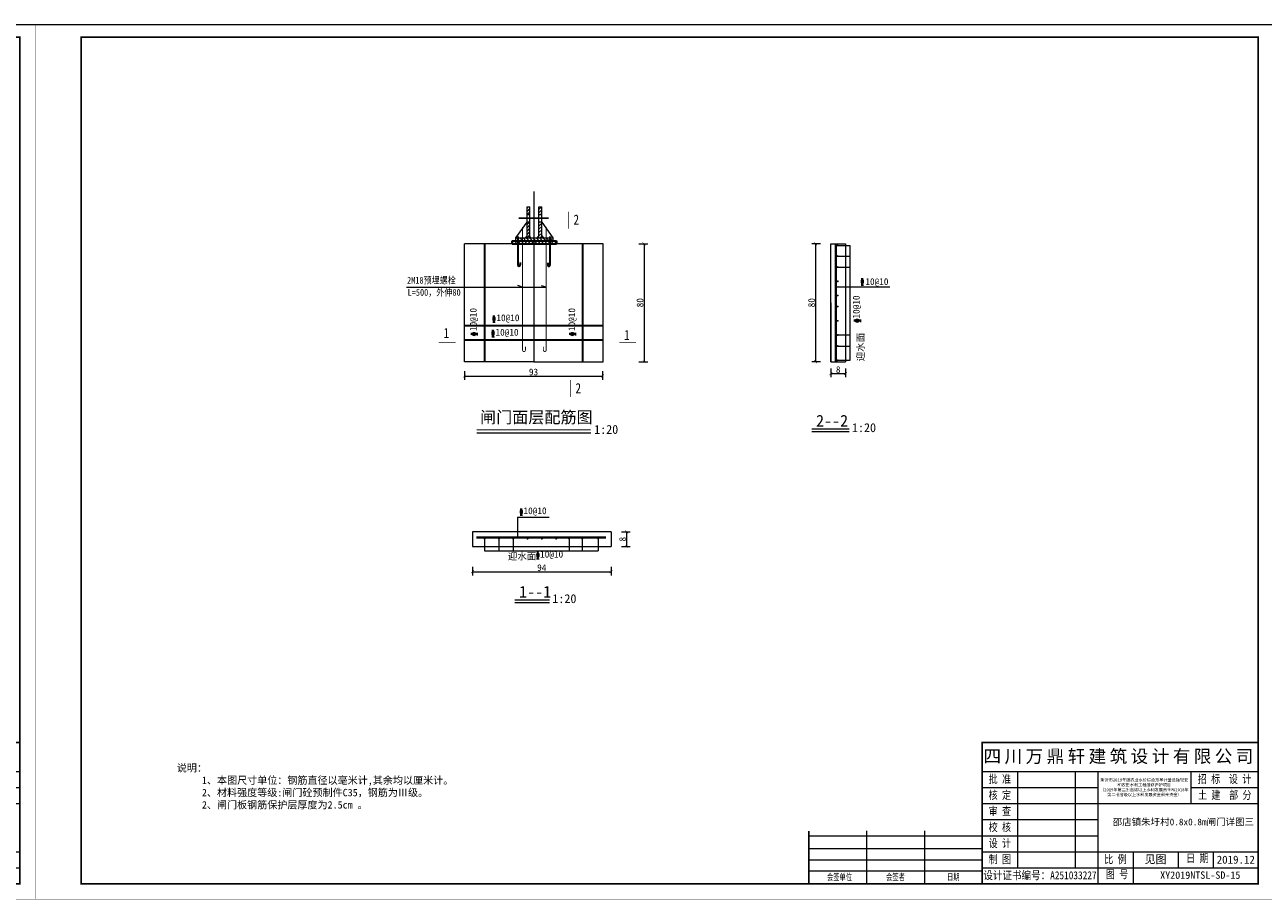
# Model space of a CAD drawing. Extents: x 36231 to 595326, y 3059 to 3871788.
# Tile 82 of 143: x 585419 to 585839, y 3865728 to 3866025. Entities that reach past the tile are written whole.
import ezdxf
from ezdxf.lldxf.tags import DXFTag

# ---------------------------------------------------------------- set-up
doc = ezdxf.new("R2010")
doc.units = 0
doc.header["$PDMODE"] = 32
doc.header["$PDSIZE"] = 0.2
doc.linetypes.add('CENTER', pattern=[50.8, 31.75, -6.35, 6.35, -6.35])
doc.layers.get('0').update_dxf_attribs({"linetype": 'CONTINUOUS'})
doc.layers.get('Defpoints').update_dxf_attribs({"linetype": 'CONTINUOUS'})
for name, color, linetype, lineweight in [('0.09标注线', 3, 'CONTINUOUS', 9), ('0.13文字', 3, 'CONTINUOUS', 13), ('图框１', 5, 'CONTINUOUS', 60), ('文字', 7, 'CONTINUOUS', 15), ('文字层', 7, 'CONTINUOUS', 15), ('标注线', 7, 'CONTINUOUS', 18), ('粗实线', 1, 'CONTINUOUS', 40), ('细实线', 3, 'CONTINUOUS', 20), ('细线', 7, 'CONTINUOUS', 15), ('轮廓西线', 1, 'CONTINUOUS', 15)]:
    doc.layers.add(name, color=color, linetype=linetype, lineweight=lineweight)
doc.layers.add('点划线', color=3, linetype='CENTER')
doc.layers.add('钢筋', color=1, linetype='CONTINUOUS')
doc.styles.add('-仿宋_GB2312', font='仿宋_GB2312_0.ttf')
doc.styles.add('CHX-1', font='tssdeng.shx', dxfattribs={"width": 0.7, "height": 300, "bigfont": 'atssdchn.shx'})
doc.styles.add('LYJFS', font='times.ttf', dxfattribs={"width": 0.7})
tags = doc.linetypes.add('DASHDOT2', pattern=[0.5, 0.25, -0.125, 0, -0.125]).pattern_tags.tags
tags[10:11] = [DXFTag(74, 4), DXFTag(75, 0), DXFTag(340, '0'), DXFTag(46, 1.0), DXFTag(50, 0.0), DXFTag(44, 0.0), DXFTag(45, 0.0)]
tags[8:9] = [DXFTag(74, 4), DXFTag(75, 0), DXFTag(340, '0'), DXFTag(46, 1.0), DXFTag(50, 0.0), DXFTag(44, 0.0), DXFTag(45, 0.0)]
tags[6:7] = [DXFTag(74, 4), DXFTag(75, 0), DXFTag(340, '0'), DXFTag(46, 1.0), DXFTag(50, 0.0), DXFTag(44, 0.0), DXFTag(45, 0.0)]
tags[4:5] = [DXFTag(74, 4), DXFTag(75, 0), DXFTag(340, '0'), DXFTag(46, 1.0), DXFTag(50, 0.0), DXFTag(44, 0.0), DXFTag(45, 0.0)]
doc.dimstyles.new('zzzz STANDARD', dxfattribs={"dimtxt": 2.3, "dimasz": 1, "dimexe": 1.25, "dimexo": 1.5, "dimgap": 0.2, "dimtad": 1, "dimdec": 0, "dimlfac": 10, "dimzin": 0, "dimdsep": 46, "dimtxsty": '-仿宋_GB2312', "dimblk": 'ARCHTICK', "dimcen": 0.09, "dimadec": 0, "dimazin": 0, "dimtfac": 1, "dimtdec": 0, "dimtix": 1, "dimtmove": 2, "dimatfit": 3, "dimfxl": 1.7, "dimfxlon": 1, "dimtolj": 1, "dimtzin": 0, "dimlwd": 9, "dimlwe": 9, "dimarcsym": 0})

# ---------------------------------------------------------------- blocks, each defined once
blk = doc.blocks.new('eesz')
at = {"layer": '图框１', "color": 7, "const_width": 0.467}
blk.add_lwpolyline([(25244.5, -497.6), (25244.5, -1980.6), (27344.5, -1980.6), (27344.5, -497.6)], close=True, dxfattribs=at)
blk.add_lwpolyline([(25244.5, -497.6), (25244.5, -1980.6), (27344.5, -1980.6), (27344.5, -497.6)], close=True, dxfattribs=at)
at = {"layer": '图框１', "color": 5, "const_width": 0.467}
blk.add_lwpolyline([(25244.5, -497.6), (25244.5, -1980.6), (27344.5, -1980.6), (27344.5, -497.6)], close=True, dxfattribs=at)
at = {"layer": '图框１', "color": 7}
blk.add_lwpolyline([(25322.3, -518.3, 3.11, 3.11, 0), (27318.5, -518.3, 2.59, 2.59, 0), (27318.5, -1954.6, 2.59, 2.59, 0), (25322.3, -1954.6, 2.59, 2.59, 0)], format="xyseb", close=True, dxfattribs=at)
blk.add_lwpolyline([(25322.3, -518.3, 3.11, 3.11, 0), (27318.5, -518.3, 2.59, 2.59, 0), (27318.5, -1954.6, 2.59, 2.59, 0), (25322.3, -1954.6, 2.59, 2.59, 0)], format="xyseb", close=True, dxfattribs=at)
at = {"layer": '图框１', "color": 5}
blk.add_lwpolyline([(25322.3, -518.3, 3.11, 3.11, 0), (27318.5, -518.3, 2.59, 2.59, 0), (27318.5, -1954.6, 2.59, 2.59, 0), (25322.3, -1954.6, 2.59, 2.59, 0)], format="xyseb", close=True, dxfattribs=at)
at = {"layer": '细线', "color": 7}
for p, q in [((26850.3, -1715.1), (27318.5, -1715.1)), ((26850.3, -1764.1), (27318.5, -1764.1)), ((26910.2, -1764.1), (26910.2, -1927.4)), ((27008.2, -1764.1), (27008.2, -1927.4)), ((27046.3, -1764.1), (27046.3, -1954.6)), ((27204.2, -1764.1), (27204.2, -1818.5)), ((26850.3, -1791.3), (27046.3, -1791.3)), ((27204.2, -1791.3), (27318.5, -1791.3)), ((26850.3, -1818.5), (27318.5, -1818.5)), ((26850.3, -1845.7), (27046.3, -1845.7)), ((26654.3, -1864.8), (26654.3, -1954.6)), ((26752.3, -1864.8), (26752.3, -1954.6)), ((26556.3, -1873), (26850.3, -1873)), ((26850.3, -1873), (27046.3, -1873)), ((26556.3, -1894.7), (26850.3, -1894.7)), ((26850.3, -1900.2), (27318.5, -1900.2)), ((27106.2, -1900.2), (27106.2, -1954.6)), ((27182.4, -1900.2), (27182.4, -1927.4)), ((27242.3, -1900.2), (27242.3, -1927.4)), ((26556.3, -1913.8), (26850.3, -1913.8)), ((26850.3, -1927.4), (27318.5, -1927.4)), ((26556.3, -1932.9), (26850.3, -1932.9))]:
    blk.add_line(p, q, dxfattribs=at)
at = {"layer": '细线', "color": 7, "const_width": 2.72}
for points in [[(27318.5, -1715.1), (26850.3, -1715.1), (26850.3, -1954.6)], [(26556.3, -1864.8), (26556.3, -1954.6)]]:
    blk.add_lwpolyline(points, dxfattribs=at)
at = {"layer": '文字', "color": 7, "line_spacing_factor": 0.5, "style": '-仿宋_GB2312'}
for s, insert, char_height, width, attachment_point in [('{\\fSimSun|b0|i0|c134|p2;\\T1.2;\\C256;四川万鼎轩建筑设计有限公司}', (27084.4, -1739.6), 21.778, 468.222, 5), ('{\\W0.8;批 准}', (26880.3, -1777.7), 13.611, 59.889, 5), ('{\\W0.8;招 标  设 计}', (27261.3, -1777.7), 13.611, 114.153, 5), ('{\\W0.8;核 定}', (26880.3, -1804.9), 13.611, 59.889, 5), ('{\\W0.8;土 建  部 分}', (27261.7, -1804.9), 13.611, 114.902, 5), ('{\\W0.8;审 查}', (26880.3, -1832.1), 13.611, 59.889, 5), ('{\\W0.8;校 核}', (26880.3, -1859.4), 13.611, 59.889, 5), ('{\\W0.8;设 计}', (26880.3, -1886.6), 13.611, 59.889, 5), ('{\\W0.8;制 图}', (26880.3, -1913.8), 13.611, 59.889, 5), ('{\\W0.8;比 例}', (27076.3, -1913.8), 13.611, 59.889, 5), ('见图', (27144.3, -1913.8), 13.61, 76.222, 5), ('{\\W0.8;日 期}', (27196.2, -1904.4), 13.611, 54.508, 1), ('2019.12', (27280.4, -1913.8), 13.61, 76.222, 5), ('{\\W0.85;设计证书编号：A251033227}', (26948.3, -1941), 13.611, 196, 5), ('{\\W0.8;图 号}', (27060.1, -1931.7), 13.611, 54.508, 1), ('{\\W0.7; 会签单位}', (26605.3, -1943.7), 10.889, 98, 5), ('{\\W0.7;会签者}', (26703.3, -1943.7), 10.889, 98, 5), ('{\\W0.7;日期}', (26801.3, -1943.7), 10.89, 98, 5)]:
    blk.add_mtext(s, dxfattribs=dict(at, insert=insert, char_height=char_height, width=width, attachment_point=attachment_point))
at = {"layer": '文字', "color": 7, "insert": (27125.3, -1791.3), "char_height": 5, "width": 157.889, "attachment_point": 5, "style": '-仿宋_GB2312'}
blk.add_mtext('新沂市2019年度农业水价综合改革计量设施配套\\P和农田水利工程维修养护项目\\P（2019年第二批省级以上水利发展资金和2018年\\P第二批省级以上水利发展资金剩余资金）', dxfattribs=at)
blk = doc.blocks.new('_ARCHTICK')
at = {"color": 0, "linetype": 'ByBlock', "const_width": 0.15}
blk.add_lwpolyline([(-0.5, -0.5), (0.5, 0.5)], dxfattribs=at)
blk = doc.blocks.new('*D2279')
at = {"layer": 'Defpoints', "color": 0, "lineweight": 13}
for p in [(585611.35, 3865852.88), (585611.35, 3865847.88), (585623.18, 3865847.88)]:
    blk.add_point(p, dxfattribs=at)
at = {"layer": '细实线', "color": 0, "lineweight": 9}
for p, q in [((585621.48, 3865852.88), (585624.43, 3865852.88)), ((585623.18, 3865852.88), (585623.18, 3865847.88)), ((585621.48, 3865847.88), (585624.43, 3865847.88))]:
    blk.add_line(p, q, dxfattribs=at)
for p, rotation in [((585623.18, 3865852.88), 90), ((585623.18, 3865847.88), 270)]:
    blk.add_blockref('_ARCHTICK', p, dxfattribs=dict(at, rotation=rotation))
at = {"layer": '细实线', "color": 0, "lineweight": 9, "insert": (585621.83, 3865850.38), "char_height": 2.3, "attachment_point": 5, "rotation": 90, "style": '-仿宋_GB2312'}
blk.add_mtext('\\A1;8', dxfattribs=at)
blk = doc.blocks.new('*D2280')
at = {"layer": 'Defpoints', "color": 0, "lineweight": 13}
for p in [(585692.44, 3865950.62), (585687.28, 3865910.62), (585692.44, 3865910.62)]:
    blk.add_point(p, dxfattribs=at)
at = {"layer": '细实线', "color": 0, "lineweight": 9}
for p, q in [((585688.98, 3865950.62), (585686.03, 3865950.62)), ((585687.28, 3865950.62), (585687.28, 3865910.62)), ((585688.98, 3865910.62), (585686.03, 3865910.62))]:
    blk.add_line(p, q, dxfattribs=at)
for p, rotation in [((585687.28, 3865950.62), 90), ((585687.28, 3865910.62), 270)]:
    blk.add_blockref('_ARCHTICK', p, dxfattribs=dict(at, rotation=rotation))
at = {"layer": '细实线', "color": 0, "lineweight": 9, "insert": (585685.93, 3865930.62), "char_height": 2.3, "attachment_point": 5, "rotation": 90, "style": '-仿宋_GB2312'}
blk.add_mtext('\\A1;80', dxfattribs=at)
blk = doc.blocks.new('*D2282')
at = {"layer": 'Defpoints', "color": 0, "lineweight": 13}
for p in [(585614.98, 3865950.62), (585614.98, 3865910.62), (585629.08, 3865910.62)]:
    blk.add_point(p, dxfattribs=at)
at = {"layer": '细实线', "color": 0, "lineweight": 9}
for p, q in [((585627.38, 3865950.62), (585630.33, 3865950.62)), ((585629.08, 3865950.62), (585629.08, 3865910.62)), ((585627.38, 3865910.62), (585630.33, 3865910.62))]:
    blk.add_line(p, q, dxfattribs=at)
for p, rotation in [((585629.08, 3865950.62), 90), ((585629.08, 3865910.62), 270)]:
    blk.add_blockref('_ARCHTICK', p, dxfattribs=dict(at, rotation=rotation))
at = {"layer": '细实线', "color": 0, "lineweight": 9, "insert": (585627.73, 3865930.62), "char_height": 2.3, "attachment_point": 5, "rotation": 90, "style": '-仿宋_GB2312'}
blk.add_mtext('\\A1;80', dxfattribs=at)

msp = doc.modelspace()

# ---------------------------------------------------------------- hatches: boundary and pattern name
at = {"layer": '标注线'}
h = msp.add_hatch(dxfattribs=at)
h.set_pattern_fill('ANSI31', scale=0.25, style=0)
h.set_pattern_definition([(45, (584792.7514, 3865308.6562), (-0.561266, 0.561266), [])])
h.paths.add_polyline_path([(585590.4, 3865963.12), (585589.4, 3865963.12), (585589.4, 3865960.6), (585590.4, 3865960.6)])
h.paths.add_polyline_path([(585589.4, 3865952.62), (585590.4, 3865952.62), (585590.4, 3865958.1), (585589.4, 3865958.1)])
h.paths.add_polyline_path([(585594.4, 3865963.12), (585593.4, 3865963.12), (585593.4, 3865960.6), (585594.4, 3865960.6)])
h.paths.add_polyline_path([(585594.4, 3865958.1), (585593.4, 3865958.1), (585593.4, 3865952.62), (585594.4, 3865952.62)])
h = msp.add_hatch(dxfattribs=at)
h.set_pattern_fill('ANSI31', scale=0.25, angle=90, style=0)
h.set_pattern_definition([(135, (584472.3777, 3865321.6233), (-0.561266, -0.561266), [])])
h.paths.add_polyline_path([(585585.65, 3865952.62), (585585.65, 3865951.62), (585598.15, 3865951.62), (585598.15, 3865952.62)])
h = msp.add_hatch(dxfattribs=at)
h.set_pattern_fill('ANSI31', scale=0.25, style=0)
h.set_pattern_definition([(45, (584472.3777, 3865321.6233), (-0.561266, 0.561266), [])])
h.paths.add_polyline_path([(585599.4, 3865951.62), (585584.4, 3865951.62), (585584.4, 3865950.62), (585599.4, 3865950.62)])
at = {"layer": '轮廓西线', "lineweight": 15}
for points in [[(585589.4, 3865953.33), (585589.4, 3865952.62), (585588.78, 3865952.62)], [(585590.4, 3865953.33), (585590.4, 3865952.62), (585591.01, 3865952.62)], [(585593.4, 3865953.33), (585593.4, 3865952.62), (585592.78, 3865952.62)], [(585594.4, 3865953.33), (585594.4, 3865952.62), (585595.01, 3865952.62)]]:
    msp.add_hatch(color=4, dxfattribs=at).paths.add_polyline_path(points)

# ---------------------------------------------------------------- linework, layer by layer
at = {"color": 7, "lineweight": 15}
msp.add_line((585692.44, 3865930.62), (585692.44, 3865910.62), dxfattribs=at)
at = {"layer": '0.09标注线', "lineweight": 13}
for p, q in [((585694.95, 3865919.67), (585699, 3865919.67)), ((585694.79, 3865915.92), (585699, 3865915.92)), ((585694.95, 3865911.1), (585699, 3865911.1)), ((585579.87, 3865850.4), (585579.87, 3865846.47)), ((585584.74, 3865850.4), (585584.74, 3865846.47)), ((585603.65, 3865850.4), (585603.65, 3865846.47)), ((585608.14, 3865850.4), (585608.14, 3865846.47))]:
    msp.add_line(p, q, dxfattribs=at)
at = {"layer": '0.13文字', "lineweight": 13}
msp.add_line((590756.67, 3866024.88), (583664.28, 3866024.88), dxfattribs=at)
at = {"layer": '标注线', "color": 7}
for p, q in [((585572.37, 3865886.43), (585611.02, 3865886.43)), ((585685.96, 3865886.96), (585698.67, 3865886.96)), ((585585.25, 3865828.95), (585597.06, 3865828.95))]:
    msp.add_line(p, q, dxfattribs=at)
for points, const_width in [([(585603.55, 3865955.8), (585603.55, 3865961.54)], 0.28), ([(585565.22, 3865917.07), (585559.48, 3865917.07)], 0.28), ([(585626.41, 3865917.07), (585620.66, 3865917.07)], 0.28), ([(585604.23, 3865898.63), (585604.23, 3865904.37)], 0.28), ([(585572.37, 3865887.5), (585610.97, 3865887.5)], 0.4), ([(585685.96, 3865887.76), (585698.67, 3865887.76)], 0.4), ([(585585.25, 3865829.75), (585597.06, 3865829.75)], 0.4)]:
    msp.add_lwpolyline(points, dxfattribs=dict(at, const_width=const_width))
at = {"layer": '点划线', "color": 7, "ltscale": 0.2}
for p, q in [((585586.6, 3865959.35), (585596.24, 3865959.35)), ((585587.85, 3865959.35), (585597.49, 3865959.35))]:
    msp.add_line(p, q, dxfattribs=at)
at = {"layer": '细实线', "color": 1, "linetype": 'DASHDOT2', "ltscale": 9}
msp.add_line((585591.74, 3865968.36), (585591.74, 3865910.62), dxfattribs=at)
at = {"layer": '细实线', "color": 3, "lineweight": 9}
for p, q in [((585694.79, 3865950.02), (585699, 3865950.02)), ((585699, 3865911.1), (585699, 3865950.02)), ((585694.79, 3865946.44), (585699, 3865946.44)), ((585694.79, 3865942.7), (585699, 3865942.7)), ((585548.51, 3865935.9), (585595.9, 3865935.9)), ((585587.9, 3865935.9), (585586.33, 3865936.47)), ((585595.9, 3865935.9), (585594.35, 3865936.35)), ((585694.27, 3865936.01), (585712.45, 3865936.01)), ((585586.13, 3865857.86), (585586.13, 3865851.02)), ((585586.13, 3865857.85), (585596.88, 3865857.85)), ((585575.01, 3865850.56), (585575.01, 3865846.47)), ((585613.52, 3865850.4), (585613.52, 3865846.47)), ((585575.01, 3865846.47), (585613.52, 3865846.47))]:
    msp.add_line(p, q, dxfattribs=at)
at = {"layer": '轮廓西线', "color": 4, "lineweight": 15}
for p, q in [((585589.4, 3865952.62), (585589.4, 3865963.12)), ((585589.4, 3865963.12), (585590.4, 3865963.12)), ((585590.4, 3865952.62), (585590.4, 3865963.12)), ((585593.4, 3865952.62), (585593.4, 3865963.12)), ((585593.4, 3865963.12), (585594.4, 3865963.12)), ((585594.4, 3865952.62), (585594.4, 3865963.12)), ((585585.65, 3865952.62), (585589.4, 3865958)), ((585589.4, 3865960.6), (585590.4, 3865960.6)), ((585589.4, 3865958.1), (585590.4, 3865958.1)), ((585593.4, 3865960.6), (585594.4, 3865960.6)), ((585593.4, 3865958.1), (585594.4, 3865958.1)), ((585594.4, 3865958), (585598.15, 3865952.62)), ((585585.65, 3865952.62), (585598.15, 3865952.62)), ((585585.65, 3865951.62), (585585.65, 3865952.62)), ((585589.4, 3865953.33), (585588.78, 3865952.62)), ((585593.4, 3865953.33), (585592.78, 3865952.62)), ((585594.4, 3865953.33), (585595.01, 3865952.62)), ((585598.15, 3865952.62), (585598.15, 3865951.62)), ((585615.24, 3865950.62), (585568.24, 3865950.62)), ((585568.24, 3865910.62), (585568.24, 3865950.62)), ((585615.24, 3865910.62), (585615.24, 3865950.62)), ((585692.44, 3865910.62), (585692.44, 3865950.62)), ((585692.44, 3865950.62), (585697.44, 3865950.62)), ((585697.44, 3865950.62), (585697.44, 3865910.62)), ((585591.74, 3865910.62), (585568.24, 3865910.62)), ((585591.74, 3865910.62), (585615.24, 3865910.62)), ((585692.44, 3865910.62), (585697.44, 3865910.62)), ((585617.9, 3865852.88), (585570.9, 3865852.88)), ((585570.9, 3865852.88), (585570.9, 3865847.88)), ((585617.9, 3865852.88), (585617.9, 3865847.88)), ((585570.9, 3865847.88), (585617.9, 3865847.88))]:
    msp.add_line(p, q, dxfattribs=at)
at = {"layer": '钢筋', "color": 1, "lineweight": 30}
for p, q in [((585586.31, 3865953.12), (585586.31, 3865943.45)), ((585597.16, 3865953.12), (585597.16, 3865943.45)), ((585597.17, 3865953.02), (585597.17, 3865943.34)), ((585574.94, 3865950.62), (585574.94, 3865910.62)), ((585584.4, 3865950.62), (585584.4, 3865951.62)), ((585584.4, 3865951.62), (585599.4, 3865951.62)), ((585584.41, 3865950.63), (585599.41, 3865950.63)), ((585586.31, 3865950.62), (585597.16, 3865950.62)), ((585599.4, 3865951.62), (585599.4, 3865950.62)), ((585608.24, 3865950.62), (585608.24, 3865910.62)), ((585587.06, 3865944.22), (585587.06, 3865943.45)), ((585596.42, 3865944.12), (585596.42, 3865943.34)), ((585568.24, 3865922.94), (585615.24, 3865922.94)), ((585568.24, 3865918.03), (585615.24, 3865918.03))]:
    msp.add_line(p, q, dxfattribs=at)
at = {"layer": '钢筋', "color": 1, "lineweight": 40}
for p, q in [((585694.17, 3865950.62), (585694.17, 3865910.62)), ((585572.3, 3865851.02), (585616.11, 3865851.02))]:
    msp.add_line(p, q, dxfattribs=at)
at = {"layer": '钢筋', "color": 1, "lineweight": 30, "const_width": 0.3}
for points in [[(585587.9, 3865944.62), (585587.9, 3865956.35)], [(585595.9, 3865956.35), (585595.9, 3865944.62)], [(585587.9, 3865954.62), (585587.9, 3865914.55)], [(585595.9, 3865954.62), (585595.9, 3865914.55)], [(585588.85, 3865915.71), (585588.85, 3865914.55)], [(585594.95, 3865915.71), (585594.95, 3865914.55)]]:
    msp.add_lwpolyline(points, dxfattribs=at)
at = {"layer": '钢筋', "color": 1, "lineweight": 30, "const_width": 0.325}
for points in [[(585694.63, 3865950.02, 1), (585694.95, 3865950.02, 1)], [(585694.63, 3865946.44, 1), (585694.95, 3865946.44, 1)], [(585694.63, 3865942.7, 1), (585694.95, 3865942.7, 1)], [(585694.63, 3865937.88, 1), (585694.95, 3865937.88, 1)], [(585694.63, 3865933.06, 1), (585694.95, 3865933.06, 1)], [(585694.63, 3865929.31, 1), (585694.95, 3865929.31, 1)], [(585694.63, 3865924.49, 1), (585694.95, 3865924.49, 1)], [(585694.63, 3865919.67, 1), (585694.95, 3865919.67, 1)], [(585694.63, 3865915.92, 1), (585694.95, 3865915.92, 1)], [(585694.63, 3865911.1, 1), (585694.95, 3865911.1, 1)], [(585574.84, 3865850.56, 1), (585575.17, 3865850.56, 1)], [(585579.71, 3865850.56, 1), (585580.03, 3865850.56, 1)], [(585584.57, 3865850.56, 1), (585584.9, 3865850.56, 1)], [(585589.44, 3865850.56, 1), (585589.76, 3865850.56, 1)], [(585594.3, 3865850.56, 1), (585594.63, 3865850.56, 1)], [(585599.17, 3865850.56, 1), (585599.49, 3865850.56, 1)], [(585603.49, 3865850.56, 1), (585603.82, 3865850.56, 1)], [(585607.98, 3865850.56, 1), (585608.3, 3865850.56, 1)], [(585613.36, 3865850.56, 1), (585613.68, 3865850.56, 1)]]:
    msp.add_lwpolyline(points, format="xyb", close=True, dxfattribs=at)
at = {"layer": '钢筋', "color": 1, "lineweight": 30, "const_width": 0.3}
for points in [[(585587.9, 3865914.55, 1), (585588.85, 3865914.55)], [(585595.9, 3865914.55, -1), (585594.95, 3865914.55)]]:
    msp.add_lwpolyline(points, format="xyb", dxfattribs=at)
at = {"layer": '钢筋', "color": 1, "lineweight": 30}
for centre in [(585586.69, 3865943.45), (585596.8, 3865943.34)]:
    msp.add_arc(centre, 0.374, 180, 0, dxfattribs=at)

# ---------------------------------------------------------------- block references
at = {"layer": '文字层', "xscale": 0.1999999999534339, "yscale": 0.2000000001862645, "zscale": 0.2}
for p in [(579953.71, 3866124.4), (580373.71, 3866124.4)]:
    msp.add_blockref('eesz', p, dxfattribs=at)

# ---------------------------------------------------------------- texts
at = {"layer": '0.13文字', "color": 0, "linetype": 'Continuous', "lineweight": 13, "insert": (585804.15, 3865737.67), "char_height": 2.5, "width": 66.6611, "attachment_point": 1, "style": 'LYJFS'}
msp.add_mtext('{\\fFangSong_GB2312|b0|i0|c134|p49;\\W1;XY2019NTSL-SD-15}', dxfattribs=at)
at = {"layer": '文字', "color": 7, "insert": (585788.04, 3865755.61), "char_height": 2.3, "width": 72.3832, "attachment_point": 1, "style": '-仿宋_GB2312'}
msp.add_mtext('\\A1;邵店镇朱圩村{\\A0;0.8x0.8m闸门详图三}', dxfattribs=at)
at = {"layer": '粗实线', "insert": (585470.64, 3865774.01), "char_height": 2.5, "width": 112.5675, "attachment_point": 1, "style": '-仿宋_GB2312'}
msp.add_mtext('{\\C0;说明：\\P     1、本图尺寸单位：钢筋直径以毫米计,其余均以厘米计。\\P     2、材料强度等级:闸门砼预制件C35，钢筋为Ⅲ级。\\P     2、闸门板钢筋保护层厚度为2.5cm 。}', dxfattribs=at)
at = {"layer": '细实线', "color": 7, "style": '-仿宋_GB2312', "width": 0.8}
for s, p in [('2', (585605.18, 3865957.09)), ('1', (585561.09, 3865918.61)), ('1', (585622.33, 3865917.92)), ('2', (585605.85, 3865899.91))]:
    msp.add_text(s, height=3.45, dxfattribs=at).set_placement(p)
at = {"layer": '细实线', "color": 3, "lineweight": 9}
for s, style, width, p in [('2M18预埋螺栓', '-仿宋_GB2312', 0.85, (585548.73, 3865937.09)), ('L=500，外伸80', '-仿宋_GB2312', 0.85, (585548.92, 3865932.98)), ('\x84', 'CHX-1', 0.62, (585586.85, 3865858.5)), ('\x84', 'CHX-1', 0.62, (585592.47, 3865843.77))]:
    msp.add_text(s, height=2.3, dxfattribs=dict(at, style=style, width=width)).set_placement(p)
at = {"layer": '细实线', "style": 'CHX-1', "width": 0.62}
for p in [(585702.51, 3865936.6), (585577.59, 3865923.97), (585577.29, 3865919.07)]:
    msp.add_text('\x84', height=2.3, dxfattribs=at).set_placement(p)
at = {"layer": '细实线', "color": 3, "lineweight": 9, "style": 'CHX-1', "width": 0.62}
msp.add_text('\x84', height=2.3, rotation=90, dxfattribs=at).set_placement((585702.59, 3865923.89))
at = {"layer": '细实线', "style": 'CHX-1', "width": 0.62}
for p in [(585572.64, 3865919.36), (585605.97, 3865919.36)]:
    msp.add_text('\x84', height=2.3, rotation=90, dxfattribs=at).set_placement(p)
at = {"layer": '细实线', "style": '-仿宋_GB2312'}
for s, insert, char_height, width, attachment_point in [('10@10', (585704.16, 3865938.93), 2.3, 19.6351, 1), ('10@10', (585579.01, 3865923.86), 2.3, 19.6351, 7), ('10@10', (585578.71, 3865918.95), 2.3, 19.6351, 7), ('{\\C0;闸门面层配筋图}', (585573.47, 3865893.76), 4, 45.5091, 1), ('{\\C0;2--2}', (585687.43, 3865892.56), 4, 45.5091, 1), ('{\\C0;1:20}', (585699.61, 3865889.73), 3, 15.2212, 1), ('{\\C0;1:20}', (585612.17, 3865889.13), 3, 15.2212, 1), ('10@10', (585588.21, 3865858.39), 2.3, 19.6351, 7), ('迎水面', (585582.88, 3865843.16), 2.3, 19.6351, 7), ('10@10', (585593.84, 3865843.65), 2.3, 19.6351, 7), ('{\\C0;1--1}', (585586.72, 3865834.55), 4, 45.5091, 1), ('{\\C0;1:20}', (585598, 3865831.72), 3, 15.2212, 1)]:
    msp.add_mtext(s, dxfattribs=dict(at, insert=insert, char_height=char_height, width=width, attachment_point=attachment_point))
at = {"layer": '细实线', "char_height": 2.3, "width": 19.6351, "attachment_point": 7, "rotation": 90, "style": '-仿宋_GB2312'}
for s, insert in [('10@10', (585702.71, 3865925.26)), ('10@10', (585572.82, 3865921.01)), ('10@10', (585606.23, 3865921.01)), ('迎水面', (585703.95, 3865910.74))]:
    msp.add_mtext(s, dxfattribs=dict(at, insert=insert))

# ---------------------------------------------------------------- dimensions: what is measured, and where the dimension line sits
at = {"layer": '细实线', "lineweight": 9}
for base, p1, p2, picture, middle in [((585629.08, 3865910.62), (585614.98, 3865950.62), (585614.98, 3865910.62), '*D2282', (585627.73, 3865930.62)), ((585687.28, 3865910.62), (585692.44, 3865950.62), (585692.44, 3865910.62), '*D2280', (585685.93, 3865930.62))]:
    dim = msp.add_linear_dim(base=base, p1=p1, p2=p2, angle=90, dimstyle='zzzz STANDARD', override={"dimlfac": 2}, dxfattribs=at)
    dim.commit()
    dim.dimension.update_dxf_attribs({"geometry": picture, "text_midpoint": middle})
for base, p1, p2 in [((585614.98, 3865905.75), (585568.24, 3865910.62), (585614.98, 3865910.62)), ((585617.9, 3865839.35), (585570.9, 3865847.88), (585617.9, 3865847.88))]:
    msp.add_linear_dim(base=base, p1=p1, p2=p2, dimstyle='zzzz STANDARD', override={"dimlfac": 2}, dxfattribs=at).render()
msp.add_linear_dim(base=(585697.44, 3865906.57), p1=(585692.44, 3865912.71), p2=(585697.44, 3865912.71), text='8', dimstyle='zzzz STANDARD', override={"dimlfac": 2}, dxfattribs=at).render()
dim = msp.add_linear_dim(base=(585623.18, 3865847.88), p1=(585611.35, 3865852.88), p2=(585611.35, 3865847.88), angle=90, text='8', dimstyle='zzzz STANDARD', override={"dimlfac": 2}, dxfattribs=at)
dim.commit()
dim.dimension.update_dxf_attribs({"geometry": '*D2279', "text_midpoint": (585621.83, 3865850.38)})

doc.saveas('drawing.dxf')
